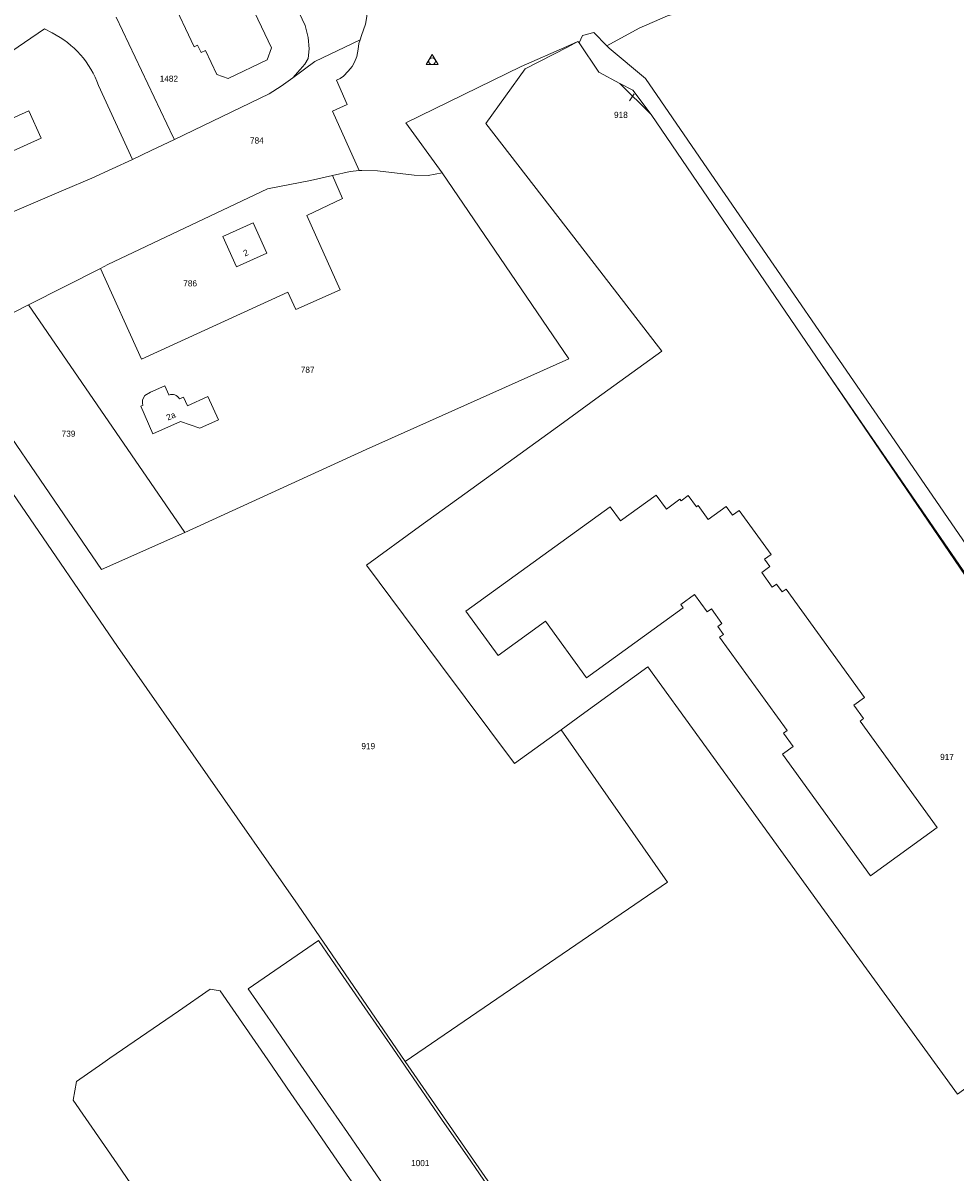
# Model space of a CAD drawing. Header units: metres. Extents: x 195864 to 198202, y 543264 to 544906.
# Tile 46 of 57: x 197489 to 197762, y 543644 to 543980. Entities that reach past the tile are written whole.
import ezdxf
from ezdxf.enums import TextEntityAlignment as Align

# ---------------------------------------------------------------- set-up
doc = ezdxf.new("R2010")
doc.units = ezdxf.units.M
doc.header["$MEASUREMENT"] = 0
for name, color, linetype, lineweight in [('Level 1', 7, 'Continuous', 0), ('Level 10', 7, 'Continuous', 0), ('Level 11', 7, 'Continuous', 0), ('Level 2', 7, 'Continuous', 0), ('Level 31', 7, 'Continuous', 0), ('Level 32', 7, 'Continuous', 0), ('Level 6', 7, 'Continuous', 0)]:
    doc.layers.add(name, color=color, linetype=linetype, lineweight=lineweight)
doc.styles.add('Style-CHAR_FAST_FONT', font='CHAR_FAST_FONT.shx')

# ---------------------------------------------------------------- blocks, each defined once
blk = doc.blocks.new('DC')
at = {"layer": 'Level 10', "color": 7, "linetype": 'Continuous', "lineweight": 0, "flags": 128}
blk.add_lwpolyline([(-1.84, -0.9), (1.63, -0.9), (-0.11, 2.1), (-1.84, -0.9)], dxfattribs=at)
at = {"layer": 'Level 10', "color": 7, "linetype": 'Continuous', "lineweight": 0}
blk.add_circle((-0.11, 0.11), 1, dxfattribs=at)

msp = doc.modelspace()

# ---------------------------------------------------------------- linework, layer by layer
at = {"layer": 'Level 1', "color": 7, "linetype": 'Continuous', "lineweight": 0}
for p, q in [((197516.47, 543981.21), (197533.15, 543946.15)), ((197468.74, 543959.61), (197495.49, 543977.83)), ((197495.49, 543977.83), (197497.73, 543976.61)), ((197648.23, 543972.65), (197651.43, 543974.07)), ((197648.35, 543972.48), (197651.43, 543974.07)), ((197651.43, 543974.07), (197651.77, 543973.73)), ((197663.71, 543961.89), (197672.88, 543952.79)), ((197511.3, 543961.25), (197521.18, 543939.62)), ((197672.88, 543952.79), (197722.67, 543879.72)), ((197533.15, 543946.15), (197533.46, 543945.5)), ((197611.71, 543935.75), (197648.76, 543881.4)), ((197490.86, 543897.19), (197511.85, 543907.83)), ((197490.86, 543897.19), (197536.5, 543830.69)), ((197589.49, 543854.93), (197648.76, 543881.4)), ((197536.5, 543830.69), (197589.49, 543854.93)), ((197646.52, 543773), (197677.63, 543728.55)), ((197600.91, 543676.08), (197677.63, 543728.55)), ((197590.05, 543690.49), (197582.81, 543700.98)), ((197546.86, 543696.75), (197560.74, 543676.64)), ((197555.06, 543697.32), (197562.31, 543686.83)), ((197523.6, 543683.24), (197534.63, 543690.86)), ((197597.3, 543680), (197590.05, 543690.49)), ((197562.31, 543686.83), (197569.55, 543676.34)), ((197514.63, 543677.05), (197523.6, 543683.24)), ((197604.54, 543669.51), (197597.3, 543680)), ((197512.57, 543675.63), (197514.63, 543677.05)), ((197560.74, 543676.64), (197567.55, 543666.76)), ((197569.55, 543676.34), (197576.8, 543665.85)), ((197600.91, 543676.08), (197662.69, 543587.01)), ((197611.78, 543659.01), (197604.54, 543669.51)), ((197567.55, 543666.76), (197574.37, 543656.88)), ((197576.8, 543665.85), (197584.04, 543655.36)), ((197619.02, 543648.52), (197611.78, 543659.01)), ((197574.37, 543656.88), (197581.19, 543647.01)), ((197584.04, 543655.36), (197591.29, 543644.87)), ((197523.5, 543636.35), (197516.69, 543646.23)), ((197581.19, 543647.01), (197588, 543637.13)), ((197626.27, 543638.03), (197619.02, 543648.52)), ((197591.29, 543644.87), (197598.53, 543634.38))]:
    msp.add_line(p, q, dxfattribs=at)
at = {"layer": 'Level 1', "color": 7, "linetype": 'Continuous', "lineweight": 0, "flags": 128}
for points in [[(197560.05, 544000), (197565.43, 543990.11), (197569.92, 543982.49), (197571.71, 543978.75), (197572.61, 543975.31), (197572.9, 543972.02), (197572.61, 543969.18), (197571.56, 543967.54), (197570.21, 543965.9), (197568.12, 543963.5)], [(197659.91, 543972.83), (197669.32, 543977.97), (197677.63, 543981.62), (197686.25, 543984.08), (197694.49, 543984.26), (197706.33, 543983.8), (197726.43, 543982.49), (197736.51, 543987.24)], [(197651.77, 543973.73), (197652.75, 543975.83), (197656.08, 543976.77), (197659.91, 543972.83)], [(197587.78, 543974.65), (197587.42, 543973.52), (197587.15, 543971.85), (197586.79, 543969.76), (197586.09, 543968.12), (197585.42, 543966.79), (197584.27, 543965.43), (197582.89, 543964.03), (197581.89, 543963.35), (197580.82, 543962.82), (197584.01, 543955.7), (197579.67, 543953.76), (197587.45, 543936.39)], [(197648.23, 543972.65), (197634.86, 543966.77), (197601.15, 543950.32), (197611.71, 543935.75)], [(197656.7, 543869.73), (197675.94, 543883.67), (197650.19, 543916.94), (197624.48, 543950.15), (197635.96, 543966.1), (197648.35, 543972.48)], [(197651.77, 543973.73), (197657.57, 543965.12), (197663.71, 543961.89)], [(197659.91, 543972.83), (197660.58, 543972.14), (197671.18, 543963.28), (197691.45, 543933.82), (197745.13, 543855.89), (197797.05, 543780.32), (197854.2, 543697.01), (197910.33, 543615.4), (197909.16, 543579.27), (197908.03, 543537.12), (197902.27, 543537.61)], [(197663.71, 543961.89), (197667.44, 543959.93), (197672.88, 543952.79)], [(197511.85, 543907.83), (197514.04, 543908.94), (197560.64, 543931.05), (197573.26, 543933.55), (197579.65, 543935)], [(197511.85, 543907.83), (197523.82, 543881.35), (197566.67, 543900.85), (197568.95, 543895.79), (197581.97, 543901.54), (197572.17, 543923.28), (197582.63, 543928.23), (197579.65, 543935)], [(197579.65, 543935), (197584.81, 543936.18), (197587.45, 543936.39)], [(197587.45, 543936.39), (197588.23, 543936.45), (197592.86, 543936.3), (197603.6, 543935.1), (197607.63, 543934.92), (197611.71, 543935.75)], [(197466.54, 543886.5), (197482.84, 543893.12), (197490.86, 543897.19)], [(197466.54, 543886.5), (197512.11, 543819.85), (197536.5, 543830.69)], [(197458.12, 543883.05), (197516.88, 543797.32), (197569.6, 543721.75), (197600.91, 543676.08)], [(197722.67, 543879.72), (197794.53, 543775.22), (197849.86, 543694.36), (197887.27, 543639.85)], [(197722.67, 543879.72), (197774.01, 543804.37), (197824.56, 543730.17), (197875.12, 543655.95)], [(197605.14, 543832.37), (197618.38, 543841.96), (197647.2, 543862.84), (197656.7, 543869.73)], [(197646.52, 543773), (197632.91, 543763.13), (197611.27, 543792.13), (197589.64, 543821.13), (197605.14, 543832.37)], [(197783.93, 543682.15), (197762.38, 543666.53), (197732.21, 543708.15), (197702.06, 543749.77), (197671.9, 543791.39), (197652.4, 543777.26), (197646.52, 543773)], [(197582.81, 543700.98), (197575.57, 543711.48), (197555.06, 543697.32)], [(197534.63, 543690.86), (197543.95, 543697.29), (197546.86, 543696.75)], [(197516.69, 543646.23), (197503.85, 543664.84), (197504.85, 543670.3), (197512.57, 543675.63)]]:
    msp.add_lwpolyline(points, dxfattribs=at)
at = {"layer": 'Level 1', "color": 7, "linetype": 'Continuous', "lineweight": 0, "extrusion": (0, 0, -1)}
msp.add_arc((-197485.5, 543952.14), 27.36, 116.5619, 160.5518, dxfattribs=at)
at = {"layer": 'Level 11', "color": 7, "linetype": 'Continuous', "lineweight": 13}
for p, q in [((197548.7, 544000), (197561.85, 543972.28)), ((197539.25, 543972.56), (197527.74, 543996.82)), ((197540.23, 543973.03), (197539.25, 543972.56)), ((197541.26, 543970.86), (197540.23, 543973.03)), ((197523.64, 543867.54), (197524.28, 543867.82)), ((197527.2, 543859.46), (197523.64, 543867.54)), ((197535.28, 543863.06), (197527.2, 543859.46)), ((197540.91, 543861.11), (197535.28, 543863.06)), ((197618.7, 543807.68), (197660.87, 543838.18)), ((197618.7, 543807.68), (197628.1, 543794.7)), ((197736.99, 543730.4), (197756.44, 543744.47))]:
    msp.add_line(p, q, dxfattribs=at)
at = {"layer": 'Level 11', "color": 7, "linetype": 'Continuous', "lineweight": 13, "flags": 128}
for points in [[(197541.26, 543970.86), (197542.52, 543971.46), (197545.83, 543964.48), (197549.16, 543963.26), (197560.63, 543968.72), (197561.85, 543972.28)], [(197494.56, 543945.86), (197490.95, 543953.88), (197482.73, 543950.18), (197486.34, 543942.16), (197494.56, 543945.86)], [(197547.62, 543917.1), (197556.5, 543921.12), (197560.52, 543912.28)], [(197547.62, 543917.1), (197551.65, 543908.24), (197560.52, 543912.28)], [(197524.85, 543870.66), (197526.51, 543871.63), (197530.63, 543873.52), (197531.86, 543870.84)], [(197534.92, 543869.68), (197536.14, 543870.24), (197537.33, 543867.66), (197543.23, 543870.35), (197546.31, 543863.58), (197540.91, 543861.11)], [(197660.87, 543838.18), (197663.86, 543834.04), (197674.31, 543841.59)], [(197683.69, 543841.47), (197681.6, 543839.91), (197681.24, 543840.39), (197677.34, 543837.5), (197674.31, 543841.59)], [(197694.75, 543838.3), (197689.47, 543834.49), (197686.53, 543838.56), (197686.04, 543838.21), (197683.69, 543841.47)], [(197694.75, 543838.3), (197696.61, 543835.73), (197698.56, 543837.14), (197707.88, 543824.25), (197705.93, 543822.84), (197707.48, 543820.7), (197707.49, 543820.71)], [(197707.48, 543820.7), (197705.14, 543819.01), (197708.25, 543814.7), (197709.46, 543815.58), (197711.11, 543813.3), (197712.27, 543814.13), (197735.23, 543782.44), (197732.12, 543780.2), (197734.94, 543776.31), (197733.91, 543775.56), (197756.44, 543744.47)], [(197736.99, 543730.4), (197711.25, 543765.93), (197714.36, 543768.18), (197711.54, 543772.07), (197712.57, 543772.81), (197692.83, 543800.06), (197693.99, 543800.91), (197692.34, 543803.19), (197693.54, 543804.07), (197690.43, 543808.36), (197689.23, 543807.48), (197685.54, 543812.57), (197681.52, 543809.66), (197682.22, 543808.69), (197653.92, 543788.18)], [(197653.92, 543788.18), (197641.97, 543804.72), (197628.1, 543794.7)]]:
    msp.add_lwpolyline(points, dxfattribs=at)
at = {"layer": 'Level 11', "color": 7, "linetype": 'Continuous', "lineweight": 13, "extrusion": (0, 0, -1)}
for centre, radius, start, end in [((-197532.8, 543868.7), 2.33, 66.2211, 155.2557), ((-197526.78, 543868.79), 2.68, 338.6974, 44.0698)]:
    msp.add_arc(centre, radius, start, end, dxfattribs=at)
at = {"layer": 'Level 31', "color": 7, "linetype": 'Continuous', "lineweight": 0}
msp.add_line((197666.46, 543956.75), (197667.89, 543958.78), dxfattribs=at)
at = {"layer": 'Level 6', "color": 7, "linetype": 'Continuous', "lineweight": 13, "flags": 128}
for points in [[(197616.35, 543985.38), (197615.14, 543985.83), (197612.86, 543986.65), (197610.08, 543987.81), (197607.04, 543988.49), (197604.53, 543989.34), (197602.83, 543990.21), (197601.17, 543991.59), (197599.73, 543993.04), (197599.35, 543993.61), (197588.6, 543988.8), (197589.28, 543986.93), (197589.7, 543985.05), (197589.73, 543981.44), (197589.36, 543979.19), (197588.17, 543975.87), (197587.78, 543974.65)], [(197568.12, 543963.5), (197574.51, 543968.3), (197587.78, 543974.65)], [(197533.46, 543945.5), (197561.18, 543958.84), (197564.69, 543961.08), (197568.12, 543963.5)], [(197521.18, 543939.62), (197526.69, 543942.23), (197533.46, 543945.5)], [(197486.07, 543924.23), (197501.02, 543930.67), (197509.37, 543934.19), (197521.18, 543939.62)]]:
    msp.add_lwpolyline(points, dxfattribs=at)

# ---------------------------------------------------------------- block references
at = {"layer": 'Level 10', "color": 7, "linetype": 'Continuous', "lineweight": 0}
msp.add_blockref('DC', (197608.91, 543968.25), dxfattribs=at)

# ---------------------------------------------------------------- texts
at = {"layer": 'Level 2', "color": 7, "linetype": 'Continuous', "lineweight": 13, "style": 'Style-CHAR_FAST_FONT'}
for s, p in [('1482', (197531.85, 543963.24)), ('784', (197557.57, 543945.21)), ('786', (197538.06, 543903.46)), ('787', (197572.42, 543878.23)), ('739', (197502.52, 543859.53))]:
    msp.add_text(s, height=1.8, rotation=0, dxfattribs=at).set_placement(p, align=Align.MIDDLE_CENTER)
for s, p in [('918', (197663.99, 543952.67)), ('919', (197590.14, 543768.26)), ('917', (197759.31, 543765.09)), ('1001', (197605.34, 543646.44))]:
    msp.add_text(s, height=1.8, dxfattribs=at).set_placement(p, align=Align.MIDDLE_CENTER)
at = {"layer": 'Level 32', "color": 7, "linetype": 'Continuous', "lineweight": 13, "style": 'Style-CHAR_FAST_FONT'}
for s, rotation, p in [('2', 24.4629, (197554.1, 543911.28)), ('2a', 24.0265, (197531.59, 543863.33))]:
    msp.add_text(s, height=1.8, rotation=rotation, dxfattribs=at).set_placement(p)

doc.saveas('drawing.dxf')
